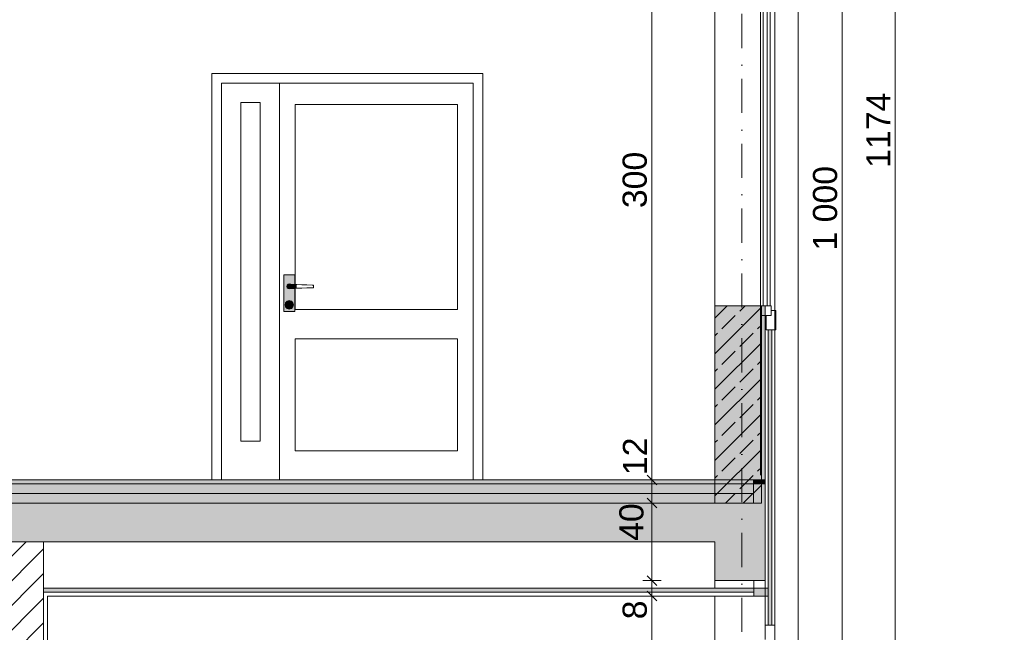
# Model space of a CAD drawing. Header units: millimetres. Extents: x -101298 to -58298, y 45839 to 66839.
# Tile 102 of 124: x -74181 to -69092, y 56482 to 59648. Entities that reach past the tile are written whole.
import ezdxf

# ---------------------------------------------------------------- set-up
doc = ezdxf.new("R2010")
doc.units = ezdxf.units.MM
doc.header["$MEASUREMENT"] = 0
doc.linetypes.add('Kropki i Kreski', pattern=[335.138881, 176.388884, -88.194442, 0, -70.555556])
for name, color, linetype, lineweight in [('Nowe_Konstrukcja - Stropy_Nr_pióra__21', 7, 'Continuous', 20), ('Nowe_Konstrukcja - Stropy_Nr_pióra__3', 7, 'Continuous', 13), ('Nowe_Konstrukcja - Ściany zew_Nr_pióra__106', 252, 'Continuous', 13), ('Nowe_Konstrukcja - Ściany zew_Nr_pióra__18', 9, 'Continuous', 15), ('Nowe_Konstrukcja - Ściany zew_Nr_pióra__19', 255, 'Continuous', 0), ('Nowe_Konstrukcja - Ściany zew_Nr_pióra__21', 7, 'Continuous', 20), ('Nowe_Konstrukcja - Ściany zew_Nr_pióra__3', 7, 'Continuous', 13), ('Nowe_Osie_Nr_pióra__3', 7, 'Continuous', 13), ('Nowe_Wymiarowanie - Ogólne_Nr_pióra__42', 8, 'Continuous', 25)]:
    doc.layers.add(name, color=color, linetype=linetype, lineweight=lineweight)
for name, color, linetype, lineweight, true_color in [('Nowe_Konstrukcja - Stropy_Nr_pióra__23', 7, 'Continuous', 13, 0x858585), ('Nowe_Konstrukcja - Ściany zew_Nr_pióra__102', 7, 'Continuous', 13, 0x3e3e3e), ('Nowe_Konstrukcja - Ściany zew_Nr_pióra__142', 7, 'Continuous', 0, 0xe8e8e8), ('Nowe_Konstrukcja - Ściany zew_Nr_pióra__23', 7, 'Continuous', 13, 0x858585), ('Nowe_Konstrukcja - Ściany zew_Nr_pióra__61', 7, 'Continuous', 18, 0x6a6a6a), ('Nowe_Konstrukcja - Ściany zew_Nr_pióra__62', 7, 'Continuous', 18, 0xaaaaaa), ('Nowe_Wymiarowanie - Ogólne_Nr_pióra__81', 7, 'Continuous', 13, 0x6a6a6a)]:
    doc.layers.add(name, color=color, linetype=linetype, lineweight=lineweight, true_color=true_color)
doc.layers.add('Nowe_Wymiarowanie - Ogólne', color=7, linetype='Continuous')
doc.styles.add('STYL_AUTOMATYCZNY_1', font='arial.ttf')
doc.dimstyles.new('STYL_AUTOMATYCZNY__1', dxfattribs={"dimtxt": 125, "dimasz": 47.5, "dimexe": 0.18, "dimexo": 0.0625, "dimgap": 0, "dimtad": 1, "dimdec": 0, "dimlfac": 0.1, "dimzin": 0, "dimdsep": 46, "dimtxsty": 'STYL_AUTOMATYCZNY_1', "dimblk": 'ARROWHEAD_6', "dimblk1": 'ARROWHEAD_6', "dimblk2": 'ARROWHEAD_6', "dimcen": 0.09, "dimse1": 1, "dimse2": 1, "dimclrd": 256, "dimclre": 256, "dimclrt": 8, "dimazin": 0, "dimtfac": 1, "dimtdec": 4, "dimtmove": 0, "dimatfit": 3, "dimfxl": 0, "dimtolj": 1, "dimtzin": 0, "dimarcsym": 0})
doc.dimstyles.new('STYL_AUTOMATYCZNY__3', dxfattribs={"dimtxt": 125, "dimasz": 47.5, "dimexe": 0.18, "dimexo": 0.0625, "dimgap": 0, "dimtad": 1, "dimdec": 0, "dimlfac": 0.1, "dimzin": 0, "dimdsep": 46, "dimtxsty": 'STYL_AUTOMATYCZNY_1', "dimblk": 'ARROWHEAD_6', "dimblk1": 'ARROWHEAD_6', "dimblk2": 'ARROWHEAD_6', "dimcen": 0.09, "dimse1": 1, "dimse2": 1, "dimclrd": 256, "dimclre": 256, "dimclrt": 8, "dimazin": 0, "dimtfac": 1, "dimtdec": 4, "dimtmove": 2, "dimatfit": 3, "dimfxl": 0, "dimtolj": 1, "dimtzin": 0, "dimarcsym": 0})
pattern_1 = [(45, (0, 0), (-91.92388, 91.92388), []), (45, (-45.96, 45.96), (-91.92388, 91.92388), [97.5, -32.5])]

# ---------------------------------------------------------------- blocks, each defined once
blk = doc.blocks.new('*D24')
at = {"layer": 'Nowe_Wymiarowanie - Ogólne_Nr_pióra__81', "color": 251, "linetype": 'Continuous', "lineweight": 13, "true_color": 0x6a6a6a}
for p, q in [((-69976.1, 63669.4), (-69882.4, 63669.4)), ((-69904.3, 63644.4), (-69954.3, 63694.4)), ((-69929.3, 63669.4), (-69929.3, 53669.4)), ((-69904.3, 53644.4), (-69954.3, 53694.4)), ((-69976.1, 53669.4), (-69882.4, 53669.4))]:
    blk.add_line(p, q, dxfattribs=at)
at = {"layer": 'Nowe_Wymiarowanie - Ogólne_Nr_pióra__42', "color": 8, "lineweight": 25, "insert": (-69954.3, 58454.9), "char_height": 125, "attachment_point": 7, "rotation": 90, "style": 'STYL_AUTOMATYCZNY_1'}
blk.add_mtext('\\A1;{\\pql;\\fArial|b0|i0|c238|p0;\\W1.000000;1\xa0000}', dxfattribs=at)
blk = doc.blocks.new('ARROWHEAD_6')
at = {"color": 0, "linetype": 'Continuous', "lineweight": 0}
for p, q in [((0, 0), (-1, 0)), ((-0.5, -0.5), (0.5, 0.5))]:
    blk.add_line(p, q, dxfattribs=at)
blk = doc.blocks.new('*D26')
at = {"layer": 'Nowe_Wymiarowanie - Ogólne_Nr_pióra__81', "color": 251, "linetype": 'Continuous', "lineweight": 13, "true_color": 0x6a6a6a}
for p, q in [((-69630.6, 64909.2), (-69680.6, 64959.2)), ((-69655.6, 64934.2), (-69655.6, 64971.7)), ((-69608.8, 64934.2), (-69702.5, 64934.2)), ((-69655.6, 53199.4), (-69655.6, 64934.2)), ((-69608.8, 53199.4), (-69702.5, 53199.4)), ((-69680.6, 53224.4), (-69630.6, 53174.4)), ((-69655.6, 53161.9), (-69655.6, 53199.4))]:
    blk.add_line(p, q, dxfattribs=at)
at = {"layer": 'Nowe_Wymiarowanie - Ogólne_Nr_pióra__42', "color": 8, "lineweight": 25, "insert": (-69680.6, 58882.5), "char_height": 125, "attachment_point": 7, "rotation": 90, "style": 'STYL_AUTOMATYCZNY_1'}
blk.add_mtext('\\A1;{\\pql;\\fArial|b0|i0|c238|p0;\\W1.000000;1174}', dxfattribs=at)
blk = doc.blocks.new('*D35')
at = {"layer": 'Nowe_Wymiarowanie - Ogólne_Nr_pióra__81', "color": 251, "linetype": 'Continuous', "lineweight": 13, "true_color": 0x6a6a6a}
for p, q in [((-70866.4, 56669.4), (-70960.2, 56669.4)), ((-70938.3, 56694.4), (-70888.3, 56644.4)), ((-70913.3, 53669.4), (-70913.3, 56669.4)), ((-70938.3, 53694.4), (-70888.3, 53644.4)), ((-70866.4, 53669.4), (-70960.2, 53669.4))]:
    blk.add_line(p, q, dxfattribs=at)
at = {"layer": 'Nowe_Wymiarowanie - Ogólne_Nr_pióra__42', "color": 8, "lineweight": 25, "char_height": 125, "attachment_point": 7, "rotation": 90, "style": 'STYL_AUTOMATYCZNY_1'}
for s, insert in [('\\A1;{\\pql;\\fArial|b0|i0|c238|p0;\\W1.000000;8}', (-70938.3, 56549.1)), ('\\A1;{\\pql;\\fArial|b0|i0|c238|p0;\\W1.000000;300}', (-70938.3, 55074.1)), ('\\A1;{\\pql;\\fArial|b0|i0|c238|p0;\\W1.000000;12}', (-70938.3, 53694.4))]:
    blk.add_mtext(s, dxfattribs=dict(at, insert=insert))
blk = doc.blocks.new('*D36')
at = {"layer": 'Nowe_Wymiarowanie - Ogólne_Nr_pióra__81', "color": 251, "linetype": 'Continuous', "lineweight": 13, "true_color": 0x6a6a6a}
for p, q in [((-70866.4, 56749.4), (-70960.2, 56749.4)), ((-70938.3, 56774.4), (-70888.3, 56724.4)), ((-70913.3, 56669.4), (-70913.3, 56749.4)), ((-70866.4, 56669.4), (-70960.2, 56669.4)), ((-70938.3, 56694.4), (-70888.3, 56644.4))]:
    blk.add_line(p, q, dxfattribs=at)
blk = doc.blocks.new('*D37')
at = {"layer": 'Nowe_Wymiarowanie - Ogólne_Nr_pióra__81', "color": 251, "linetype": 'Continuous', "lineweight": 13, "true_color": 0x6a6a6a}
for p, q in [((-70938.3, 57174.4), (-70888.3, 57124.4)), ((-70866.4, 57149.4), (-70960.2, 57149.4)), ((-70913.3, 56749.4), (-70913.3, 57149.4)), ((-70866.4, 56749.4), (-70960.2, 56749.4)), ((-70938.3, 56774.4), (-70888.3, 56724.4))]:
    blk.add_line(p, q, dxfattribs=at)
at = {"layer": 'Nowe_Wymiarowanie - Ogólne_Nr_pióra__42', "color": 8, "lineweight": 25, "insert": (-70955.1, 56954.1), "char_height": 125, "attachment_point": 7, "rotation": 90, "style": 'STYL_AUTOMATYCZNY_1'}
blk.add_mtext('\\A1;{\\pql;\\fArial|b0|i0|c238|p0;\\W1.000000;40}', dxfattribs=at)
blk = doc.blocks.new('*D38')
at = {"layer": 'Nowe_Wymiarowanie - Ogólne_Nr_pióra__81', "color": 251, "linetype": 'Continuous', "lineweight": 13, "true_color": 0x6a6a6a}
for p, q in [((-70866.4, 57269.4), (-70960.2, 57269.4)), ((-70938.3, 57294.4), (-70888.3, 57244.4)), ((-70913.3, 57149.4), (-70913.3, 57269.4)), ((-70938.3, 57174.4), (-70888.3, 57124.4)), ((-70866.4, 57149.4), (-70960.2, 57149.4))]:
    blk.add_line(p, q, dxfattribs=at)
blk = doc.blocks.new('*D39')
at = {"layer": 'Nowe_Wymiarowanie - Ogólne_Nr_pióra__81', "color": 251, "linetype": 'Continuous', "lineweight": 13, "true_color": 0x6a6a6a}
for p, q in [((-70866.4, 60269.4), (-70960.2, 60269.4)), ((-70938.3, 60294.4), (-70888.3, 60244.4)), ((-70913.3, 57269.4), (-70913.3, 60269.4)), ((-70866.4, 57269.4), (-70960.2, 57269.4)), ((-70938.3, 57294.4), (-70888.3, 57244.4))]:
    blk.add_line(p, q, dxfattribs=at)
at = {"layer": 'Nowe_Wymiarowanie - Ogólne_Nr_pióra__42', "color": 8, "lineweight": 25, "char_height": 125, "attachment_point": 7, "rotation": 90, "style": 'STYL_AUTOMATYCZNY_1'}
for s, insert in [('\\A1;{\\pql;\\fArial|b0|i0|c238|p0;\\W1.000000;8}', (-70938.3, 60149.1)), ('\\A1;{\\pql;\\fArial|b0|i0|c238|p0;\\W1.000000;300}', (-70938.3, 58674.1)), ('\\A1;{\\pql;\\fArial|b0|i0|c238|p0;\\W1.000000;12}', (-70938.3, 57294.4))]:
    blk.add_mtext(s, dxfattribs=dict(at, insert=insert))

msp = doc.modelspace()

# ---------------------------------------------------------------- hatches: boundary and pattern name
at = {"layer": 'Nowe_Konstrukcja - Stropy_Nr_pióra__23', "linetype": 'Continuous', "lineweight": 13, "true_color": 0x858585}
h = msp.add_hatch(dxfattribs=at)
h.set_pattern_fill('Beton_zbrojony_0001', color=252, style=0, pattern_type=2)
h.set_pattern_definition(pattern_1)
h.paths.add_polyline_path([(-86767.8, 59009.4), (-86767.8, 58709.1), (-86527.8, 58709.1), (-86527.8, 58809.4), (-86487.3, 58809.4), (-85251.4, 58809.4), (-82656.8, 57293.1), (-82103, 56969.4), (-82087.3, 56969.4), (-82087.3, 56949.4), (-80467.8, 56949.4), (-80467.8, 56749.4), (-80227.8, 56749.4), (-80227.8, 56949.4), (-75032.1, 56949.4), (-70587.8, 56949.4), (-70587.8, 56749.6), (-70587.8, 56749.4), (-70447.8, 56749.4), (-70386.7, 56749.4), (-70327.8, 56749.4), (-70327.8, 57149.4), (-70327.8, 58169.4), (-70587.8, 58169.4), (-70587.8, 57149.4), (-75032.1, 57149.4), (-80347.8, 57149.4), (-82087.3, 57149.4), (-82087.3, 57269.4), (-82117.3, 57269.4), (-82117.3, 57373), (-82397.3, 57373), (-82397.3, 57433), (-82397.3, 57536.7), (-82677.3, 57536.7), (-82677.3, 57596.7), (-82677.3, 57700.3), (-82957.3, 57700.3), (-82957.3, 57864), (-83237.3, 57864), (-83237.3, 57924), (-83237.3, 58027.6), (-83342, 58027.6), (-83517.3, 58027.6), (-83517.3, 58087.6), (-83517.3, 58191.2), (-83797.3, 58191.2), (-83797.3, 58251.2), (-83797.3, 58354.9), (-84077.3, 58354.9), (-84077.3, 58414.9), (-84077.3, 58518.5), (-84357.3, 58518.5), (-84357.3, 58578.5), (-84357.3, 58682.1), (-84637.3, 58682.1), (-84637.3, 58742.1), (-84637.3, 58845.8), (-84917.3, 58845.8), (-84917.3, 59009.4), (-86527.8, 59009.4)])
h = msp.add_hatch(dxfattribs=at)
h.set_pattern_fill('Beton_zbrojony_0001', color=252, style=0, pattern_type=2)
h.set_pattern_definition(pattern_1)
h.paths.add_polyline_path([(-70587.8, 57149.4), (-70347.8, 57149.4), (-70347.8, 58169.4), (-70587.8, 58169.4)])
for points in [[(-70292.8, 58044.7), (-70312.8, 58044.7), (-70312.8, 56519.4), (-70292.8, 56519.4)], [(-70327.8, 57269.4), (-70387.7, 57269.4), (-70387.7, 57249.4), (-70327.8, 57249.4)], [(-70312.8, 56709.4), (-70387.1, 56709.4), (-70387.1, 56669.4), (-70312.8, 56669.4)]]:
    msp.add_hatch(color=252, dxfattribs=at).paths.add_polyline_path(points)
at = {"layer": 'Nowe_Konstrukcja - Stropy_Nr_pióra__23', "linetype": 'Continuous', "lineweight": 0, "true_color": 0xe0e0e0}
for points in [[(-70387.5, 57249.4), (-70387.5, 57269.4), (-80227.8, 57269.4), (-80227.8, 57249.4)], [(-70386.7, 56689.4), (-70386.7, 56709.4), (-74057.8, 56709.4), (-74057.8, 56689.4)]]:
    msp.add_hatch(color=254, dxfattribs=at).paths.add_polyline_path(points)
at = {"layer": 'Nowe_Konstrukcja - Stropy_Nr_pióra__23', "linetype": 'Continuous', "lineweight": 13, "true_color": 0x858585}
h = msp.add_hatch(dxfattribs=at)
h.set_pattern_fill('Beton_lekki_0001', color=252, style=0, pattern_type=2)
h.set_pattern_definition([(0, (0, 0), (0, 389.7114), [24.375, -200.625]), (0, (112.5, 194.86), (0, 389.7114), [24.375, -200.625]), (60, (0, 0), (-337.5, 194.8557), [24.375, -200.625]), (60, (225, 0), (-337.5, 194.8557), [24.375, -200.625]), (120, (24.37, 0), (337.5, 194.8557), [24.375, -200.625]), (120, (249.38, 0), (337.5, 194.8557), [24.375, -200.625]), (0, (0, 37.5), (0, 75), [0, -75, 0, -112.5]), (45, (37.5, 37.5), (-53.03301, 53.03301), [0, -56.25, 0, -93.75])])
h.paths.add_polyline_path([(-70387.5, 57199.4), (-70387.5, 57249.4), (-80227.8, 57249.4), (-80227.8, 57199.4)])
h = msp.add_hatch(dxfattribs=at)
h.set_pattern_fill('Styropian_0001', color=252, style=0, pattern_type=2)
h.set_pattern_definition([(90, (0, 0), (-173.20508, 0), [100, -200]), (90, (-86.6, 150), (-173.20508, 0), [100, -200]), (150, (-4e-14, 100), (86.60254, 150), [100, -200]), (150, (-173.2, 100), (86.60254, 150), [100, -200]), (210, (0, 0), (-86.60254, 150), [100, -200]), (210, (-173.2, -7e-14), (-86.60254, 150), [100, -200])])
h.paths.add_polyline_path([(-70387.5, 57149.4), (-70387.5, 57199.4), (-80227.8, 57199.4), (-80227.8, 57149.4)])
at = {"layer": 'Nowe_Konstrukcja - Ściany zew_Nr_pióra__102', "linetype": 'Continuous', "lineweight": 13, "true_color": 0x3e3e3e}
for points in [[(-72798.1, 58275.4), (-72799, 58275.9), (-72800.7, 58269.4), (-72799.7, 58269.4)], [(-72793.7, 58279.8), (-72794.2, 58280.7), (-72799, 58275.9), (-72798.1, 58275.4)], [(-72799.7, 58269.4), (-72800.7, 58269.4), (-72799, 58262.9), (-72798.1, 58263.4)], [(-72798.1, 58263.4), (-72799, 58262.9), (-72794.2, 58258.1), (-72793.7, 58259)], [(-72793.7, 58259), (-72794.2, 58258.1), (-72787.7, 58256.4), (-72787.7, 58257.4)], [(-72787.7, 58257.4), (-72787.7, 58256.4), (-72781.2, 58258.1), (-72781.7, 58259)], [(-72781.7, 58259), (-72781.2, 58258.1), (-72780, 58259.4), (-72781.3, 58259.4)], [(-72793.8, 58186.9), (-72794.7, 58187.4), (-72795.7, 58183.4), (-72794.7, 58183.4)], [(-72794.7, 58183.4), (-72795.7, 58183.4), (-72794.7, 58179.4), (-72793.8, 58179.9)], [(-72793.8, 58179.9), (-72794.7, 58179.4), (-72791.7, 58176.5), (-72791.2, 58177.3)], [(-72791.2, 58177.3), (-72791.7, 58176.5), (-72787.7, 58175.4), (-72787.7, 58176.4)], [(-72787.7, 58176.4), (-72787.7, 58175.4), (-72783.7, 58176.5), (-72784.2, 58177.3)], [(-72784.2, 58177.3), (-72783.7, 58176.5), (-72780.8, 58179.4), (-72781.7, 58179.9)]]:
    msp.add_hatch(color=250, dxfattribs=at).paths.add_polyline_path(points)
at = {"layer": 'Nowe_Konstrukcja - Ściany zew_Nr_pióra__106', "linetype": 'Continuous', "lineweight": 13}
for points in [[(-72807.7, 58174.4), (-72809.7, 58174.4), (-72806.8, 58163.4), (-72805, 58164.4)], [(-72781.7, 58186.9), (-72780.8, 58187.4), (-72783.7, 58190.3), (-72784.2, 58189.5)], [(-72805, 58164.4), (-72806.8, 58163.4), (-72798.7, 58155.3), (-72797.7, 58157.1)], [(-72797.7, 58157.1), (-72798.7, 58155.3), (-72787.7, 58152.4), (-72787.7, 58154.4)], [(-72787.7, 58154.4), (-72787.7, 58152.4), (-72776.7, 58155.3), (-72777.7, 58157.1)]]:
    msp.add_hatch(color=252, dxfattribs=at).paths.add_polyline_path(points)
at = {"layer": 'Nowe_Konstrukcja - Ściany zew_Nr_pióra__142', "linetype": 'Continuous', "lineweight": 0, "true_color": 0xe8e8e8}
msp.add_hatch(color=254, dxfattribs=at).paths.add_polyline_path([(-72767.7, 58174.4), (-72765.7, 58174.4), (-72768.7, 58185.4), (-72770.4, 58184.4)])
at = {"layer": 'Nowe_Konstrukcja - Ściany zew_Nr_pióra__18', "linetype": 'Continuous', "lineweight": 15}
h = msp.add_hatch(color=9, dxfattribs=at)
h.paths.add_polyline_path([(-72759.2, 58329.4), (-72816.2, 58329.4), (-72816.2, 58139.4), (-72759.2, 58139.4), (-72759.2, 58259.5), (-72762.7, 58259.4), (-72780, 58259.4), (-72781.2, 58258.1), (-72787.7, 58256.4), (-72794.2, 58258.1), (-72799, 58262.9), (-72800.7, 58269.4), (-72799, 58275.9), (-72794.2, 58280.7), (-72787.7, 58282.4), (-72781.2, 58280.7), (-72780, 58279.4), (-72762.7, 58279.4), (-72759.2, 58279.3)])
h.paths.add_polyline_path([(-72806.8, 58163.4), (-72809.7, 58174.4), (-72806.8, 58185.4), (-72798.7, 58193.5), (-72787.7, 58196.4), (-72776.7, 58193.5), (-72768.7, 58185.4), (-72765.7, 58174.4), (-72768.7, 58163.4), (-72776.7, 58155.3), (-72787.7, 58152.4), (-72798.7, 58155.3)], flags=0)
for points in [[(-72787.7, 58259.4), (-72762.7, 58259.4), (-72762.7, 58279.4), (-72787.7, 58279.4), (-72792.7, 58278.1), (-72796.4, 58274.4), (-72797.7, 58269.4), (-72796.4, 58264.4), (-72792.7, 58260.7)], [(-72762.7, 58279.4), (-72762.7, 58259.4), (-72749.3, 58259.8), (-72749.3, 58279)], [(-72770.4, 58164.4), (-72768.7, 58163.4), (-72765.7, 58174.4), (-72767.7, 58174.4)]]:
    msp.add_hatch(color=9, dxfattribs=at).paths.add_polyline_path(points)
h = msp.add_hatch(color=9, dxfattribs=at)
h.paths.add_polyline_path([(-72807.7, 58174.4), (-72805, 58164.4), (-72797.7, 58157.1), (-72787.7, 58154.4), (-72777.7, 58157.1), (-72770.4, 58164.4), (-72767.7, 58174.4), (-72770.4, 58184.4), (-72777.7, 58191.7), (-72787.7, 58194.4), (-72797.7, 58191.7), (-72805, 58184.4)])
h.paths.add_polyline_path([(-72795.7, 58183.4), (-72794.7, 58187.4), (-72791.7, 58190.3), (-72787.7, 58191.4), (-72783.7, 58190.3), (-72780.8, 58187.4), (-72779.7, 58183.4), (-72780.8, 58179.4), (-72783.7, 58176.5), (-72787.7, 58175.4), (-72791.7, 58176.5), (-72794.7, 58179.4)], flags=0)
at = {"layer": 'Nowe_Konstrukcja - Ściany zew_Nr_pióra__19', "linetype": 'Continuous', "lineweight": 0}
for points in [[(-72777.7, 58191.7), (-72776.7, 58193.5), (-72787.7, 58196.4), (-72787.7, 58194.4)], [(-72770.4, 58184.4), (-72768.7, 58185.4), (-72776.7, 58193.5), (-72777.7, 58191.7)]]:
    msp.add_hatch(color=255, dxfattribs=at).paths.add_polyline_path(points)
at = {"layer": 'Nowe_Konstrukcja - Ściany zew_Nr_pióra__23', "linetype": 'Continuous', "lineweight": 13, "true_color": 0x858585}
for points in [[(-72781.7, 58279.8), (-72781.2, 58280.7), (-72787.7, 58282.4), (-72787.7, 58281.4)], [(-72781.7, 58279.8), (-72781.3, 58279.4), (-72780, 58279.4), (-72781.2, 58280.7)], [(-72784.2, 58189.5), (-72783.7, 58190.3), (-72787.7, 58191.4), (-72787.7, 58190.4)], [(-72777.7, 58157.1), (-72776.7, 58155.3), (-72768.7, 58163.4), (-72770.4, 58164.4)]]:
    msp.add_hatch(color=252, dxfattribs=at).paths.add_polyline_path(points)
h = msp.add_hatch(dxfattribs=at)
h.set_pattern_fill('Bloczki_ceramiczne_0001', color=252, style=0, pattern_type=2)
h.set_pattern_definition([(45, (0, 0), (-63.63961, 63.63961), [])])
h.paths.add_polyline_path([(-74057.8, 56949.4), (-74297.8, 56949.4), (-74297.8, 53549.4), (-74057.8, 53549.4)])
at = {"layer": 'Nowe_Konstrukcja - Ściany zew_Nr_pióra__61', "linetype": 'Continuous', "lineweight": 18, "true_color": 0x6a6a6a}
for points in [[(-72799.7, 58269.4), (-72798.1, 58263.4), (-72793.7, 58259), (-72787.7, 58257.4), (-72781.7, 58259), (-72781.3, 58259.4), (-72787.7, 58259.4), (-72792.7, 58260.7), (-72796.4, 58264.4), (-72797.7, 58269.4), (-72796.4, 58274.4), (-72792.7, 58278.1), (-72787.7, 58279.4), (-72781.3, 58279.4), (-72781.7, 58279.8), (-72787.7, 58281.4), (-72793.7, 58279.8), (-72798.1, 58275.4)], [(-72787.7, 58281.4), (-72787.7, 58282.4), (-72794.2, 58280.7), (-72793.7, 58279.8)], [(-72780.7, 58183.4), (-72781.7, 58186.9), (-72784.2, 58189.5), (-72787.7, 58190.4), (-72791.2, 58189.5), (-72793.8, 58186.9), (-72794.7, 58183.4), (-72793.8, 58179.9), (-72791.2, 58177.3), (-72787.7, 58176.4), (-72784.2, 58177.3), (-72781.7, 58179.9)], [(-72791.2, 58189.5), (-72791.7, 58190.3), (-72794.7, 58187.4), (-72793.8, 58186.9)], [(-72781.7, 58179.9), (-72780.8, 58179.4), (-72779.7, 58183.4), (-72780.7, 58183.4)]]:
    msp.add_hatch(color=251, dxfattribs=at).paths.add_polyline_path(points)
at = {"layer": 'Nowe_Konstrukcja - Ściany zew_Nr_pióra__62', "linetype": 'Continuous', "lineweight": 18, "true_color": 0xaaaaaa}
msp.add_hatch(color=253, dxfattribs=at).paths.add_polyline_path([(-72797.7, 58191.7), (-72798.7, 58193.5), (-72806.8, 58185.4), (-72805, 58184.4)])

# ---------------------------------------------------------------- linework, layer by layer
at = {"layer": 'Nowe_Konstrukcja - Stropy_Nr_pióra__21', "color": 7, "linetype": 'Continuous', "lineweight": 20, "flags": 128}
msp.add_lwpolyline([(-80227.8, 56949.4), (-75032.1, 56949.4), (-70587.8, 56949.4), (-70587.8, 56749.6), (-70587.8, 56749.4), (-70447.8, 56749.4), (-70386.7, 56749.4), (-70327.8, 56749.4), (-70327.8, 57149.4), (-70327.8, 58169.4), (-70587.8, 58169.4), (-70587.8, 57149.4), (-75032.1, 57149.4), (-80347.8, 57149.4)], dxfattribs=at)
for points in [[(-70587.8, 57149.4), (-70347.8, 57149.4), (-70347.8, 58169.4), (-70587.8, 58169.4)], [(-70292.8, 58044.7), (-70312.8, 58044.7), (-70312.8, 56519.4), (-70292.8, 56519.4)], [(-70327.8, 57269.4), (-70387.7, 57269.4), (-70387.7, 57249.4), (-70327.8, 57249.4)], [(-70312.8, 56709.4), (-70387.1, 56709.4), (-70387.1, 56669.4), (-70312.8, 56669.4)]]:
    msp.add_lwpolyline(points, close=True, dxfattribs=at)
at = {"layer": 'Nowe_Konstrukcja - Stropy_Nr_pióra__3', "color": 7, "linetype": 'Continuous', "lineweight": 13}
for p, q in [((-80227.8, 57249.4), (-70387.5, 57249.4)), ((-80227.8, 57249.4), (-70587.8, 57249.4)), ((-80227.8, 57199.4), (-70387.5, 57199.4)), ((-80227.8, 57199.4), (-70587.8, 57199.4)), ((-82087.3, 57149.4), (-70587.8, 57149.4)), ((-82087.3, 57149.4), (-70587.8, 57149.4)), ((-76737.8, 56949.4), (-70587.8, 56949.4)), ((-74057.8, 56709.4), (-70384.8, 56709.4)), ((-74057.8, 56709.4), (-70587.8, 56709.4)), ((-74057.8, 56689.4), (-70386.7, 56689.4)), ((-74057.8, 56689.4), (-70587.8, 56689.4))]:
    msp.add_line(p, q, dxfattribs=at)
at = {"layer": 'Nowe_Konstrukcja - Ściany zew_Nr_pióra__21', "color": 7, "linetype": 'Continuous', "lineweight": 20, "flags": 128}
for points in [[(-70387.5, 57149.4), (-70387.7, 57269.4)], [(-70386.7, 56709.4), (-70386.7, 56749.4)]]:
    msp.add_lwpolyline(points, dxfattribs=at)
at = {"layer": 'Nowe_Konstrukcja - Ściany zew_Nr_pióra__3', "color": 7, "linetype": 'Continuous', "lineweight": 13}
for p, q in [((-70157.8, 57269.4), (-70157.8, 60869.4)), ((-70587.8, 57269.4), (-70587.7, 60369.4)), ((-70277.8, 60019.4), (-70277.8, 57219.4)), ((-70352.8, 59994.4), (-70352.8, 57344.4)), ((-70337.8, 58169.4), (-70337.8, 59994.4)), ((-70317.8, 59994.4), (-70317.8, 58169.4)), ((-70302.8, 59994.4), (-70302.8, 58169.4)), ((-73187.7, 59369.4), (-73187.7, 57269.4)), ((-71787.7, 59369.4), (-73187.7, 59369.4)), ((-71787.7, 57269.4), (-71787.7, 59369.4)), ((-73137.7, 57269.4), (-73137.7, 59319.4)), ((-73137.7, 59319.4), (-71837.7, 59319.4)), ((-72837.7, 59219.4), (-72837.7, 59319.4)), ((-71837.7, 59319.4), (-71837.7, 57269.4)), ((-73037.7, 59219.4), (-72937.7, 59219.4)), ((-73037.7, 57469.4), (-73037.7, 59219.4)), ((-72937.7, 59219.4), (-72937.7, 57469.4)), ((-72837.7, 57469.4), (-72837.7, 59219.4)), ((-72757.7, 59209.4), (-72757.7, 58279.3)), ((-71917.7, 59209.4), (-72757.7, 59209.4)), ((-71917.7, 58149.4), (-71917.7, 59209.4)), ((-72816.2, 58329.4), (-72759.2, 58329.4)), ((-72816.2, 58139.4), (-72816.2, 58329.4)), ((-72759.2, 58329.4), (-72759.2, 58279.3)), ((-72800.7, 58269.4), (-72799, 58275.9)), ((-72799.7, 58269.4), (-72798.1, 58275.4)), ((-72799, 58275.9), (-72794.2, 58280.7)), ((-72798.1, 58275.4), (-72793.7, 58279.8)), ((-72797.7, 58269.4), (-72796.4, 58274.4)), ((-72796.4, 58274.4), (-72792.7, 58278.1)), ((-72794.2, 58280.7), (-72787.7, 58282.4)), ((-72793.7, 58279.8), (-72787.7, 58281.4)), ((-72792.7, 58278.1), (-72787.7, 58279.4)), ((-72787.7, 58282.4), (-72781.2, 58280.7)), ((-72787.7, 58281.4), (-72781.7, 58279.8)), ((-72787.7, 58279.4), (-72762.7, 58279.4)), ((-72781.7, 58279.8), (-72781.3, 58279.4)), ((-72781.2, 58280.7), (-72780, 58279.4)), ((-72762.7, 58279.4), (-72749.3, 58279)), ((-72749.3, 58279), (-72722.6, 58278.2)), ((-72722.6, 58278.2), (-72696.2, 58277.4)), ((-72696.2, 58277.4), (-72670.3, 58276.7)), ((-72670.3, 58276.7), (-72662.3, 58276.4)), ((-72662.3, 58276.4), (-72662.3, 58262.4)), ((-72799, 58262.9), (-72800.7, 58269.4)), ((-72798.1, 58263.4), (-72799.7, 58269.4)), ((-72794.2, 58258.1), (-72799, 58262.9)), ((-72793.7, 58259), (-72798.1, 58263.4)), ((-72796.4, 58264.4), (-72797.7, 58269.4)), ((-72792.7, 58260.7), (-72796.4, 58264.4)), ((-72787.7, 58256.4), (-72794.2, 58258.1)), ((-72787.7, 58257.4), (-72793.7, 58259)), ((-72787.7, 58259.4), (-72792.7, 58260.7)), ((-72762.7, 58259.4), (-72787.7, 58259.4)), ((-72781.7, 58259), (-72787.7, 58257.4)), ((-72781.2, 58258.1), (-72787.7, 58256.4)), ((-72781.3, 58259.4), (-72781.7, 58259)), ((-72780, 58259.4), (-72781.2, 58258.1)), ((-72749.3, 58259.8), (-72762.7, 58259.4)), ((-72759.2, 58259.5), (-72759.2, 58139.4)), ((-72757.7, 58259.5), (-72757.7, 58149.4)), ((-72722.6, 58260.6), (-72749.3, 58259.8)), ((-72696.2, 58261.4), (-72722.6, 58260.6)), ((-72670.3, 58262.1), (-72696.2, 58261.4)), ((-72662.3, 58262.4), (-72670.3, 58262.1)), ((-72809.7, 58174.4), (-72806.8, 58185.4)), ((-72806.8, 58163.4), (-72809.7, 58174.4)), ((-72807.7, 58174.4), (-72805, 58184.4)), ((-72805, 58164.4), (-72807.7, 58174.4)), ((-72806.8, 58185.4), (-72798.7, 58193.5)), ((-72805, 58184.4), (-72797.7, 58191.7)), ((-72798.7, 58193.5), (-72787.7, 58196.4)), ((-72797.7, 58191.7), (-72787.7, 58194.4)), ((-72795.7, 58183.4), (-72794.7, 58187.4)), ((-72794.7, 58179.4), (-72795.7, 58183.4)), ((-72794.7, 58187.4), (-72791.7, 58190.3)), ((-72794.7, 58183.4), (-72793.8, 58186.9)), ((-72793.8, 58179.9), (-72794.7, 58183.4)), ((-72791.7, 58176.5), (-72794.7, 58179.4)), ((-72793.8, 58186.9), (-72791.2, 58189.5)), ((-72791.2, 58177.3), (-72793.8, 58179.9)), ((-72791.7, 58190.3), (-72787.7, 58191.4)), ((-72787.7, 58175.4), (-72791.7, 58176.5)), ((-72791.2, 58189.5), (-72787.7, 58190.4)), ((-72787.7, 58176.4), (-72791.2, 58177.3)), ((-72787.7, 58196.4), (-72776.7, 58193.5)), ((-72787.7, 58194.4), (-72777.7, 58191.7)), ((-72787.7, 58191.4), (-72783.7, 58190.3)), ((-72787.7, 58190.4), (-72784.2, 58189.5)), ((-72784.2, 58177.3), (-72787.7, 58176.4)), ((-72783.7, 58176.5), (-72787.7, 58175.4)), ((-72784.2, 58189.5), (-72781.7, 58186.9)), ((-72781.7, 58179.9), (-72784.2, 58177.3)), ((-72783.7, 58190.3), (-72780.8, 58187.4)), ((-72780.8, 58179.4), (-72783.7, 58176.5)), ((-72781.7, 58186.9), (-72780.7, 58183.4)), ((-72780.7, 58183.4), (-72781.7, 58179.9)), ((-72780.8, 58187.4), (-72779.7, 58183.4)), ((-72779.7, 58183.4), (-72780.8, 58179.4)), ((-72777.7, 58191.7), (-72770.4, 58184.4)), ((-72776.7, 58193.5), (-72768.7, 58185.4)), ((-72770.4, 58184.4), (-72767.7, 58174.4)), ((-72767.7, 58174.4), (-72770.4, 58164.4)), ((-72768.7, 58185.4), (-72765.7, 58174.4)), ((-72765.7, 58174.4), (-72768.7, 58163.4)), ((-72759.2, 58139.4), (-72816.2, 58139.4)), ((-72798.7, 58155.3), (-72806.8, 58163.4)), ((-72797.7, 58157.1), (-72805, 58164.4)), ((-72787.7, 58152.4), (-72798.7, 58155.3)), ((-72787.7, 58154.4), (-72797.7, 58157.1)), ((-72777.7, 58157.1), (-72787.7, 58154.4)), ((-72776.7, 58155.3), (-72787.7, 58152.4)), ((-72770.4, 58164.4), (-72777.7, 58157.1)), ((-72768.7, 58163.4), (-72776.7, 58155.3)), ((-72757.7, 58149.4), (-71917.7, 58149.4)), ((-70347.8, 58169.4), (-70297.8, 58169.4)), ((-70297.8, 58119.4), (-70297.8, 58169.4)), ((-70297.8, 58119.4), (-70297.8, 58144.4)), ((-70297.8, 58144.4), (-70272.8, 58144.4)), ((-70272.8, 58094.4), (-70272.8, 58144.4)), ((-70347.8, 58119.4), (-70297.8, 58119.4)), ((-70327.8, 58119.4), (-70327.8, 56519.4)), ((-70322.8, 58119.4), (-70297.8, 58119.4)), ((-70322.8, 58094.4), (-70322.8, 58119.4)), ((-70322.8, 58044.4), (-70322.8, 58094.4)), ((-70272.8, 58044.4), (-70272.8, 58094.4)), ((-70322.8, 58044.4), (-70272.8, 58044.4)), ((-72757.7, 57999.4), (-72757.7, 57419.4)), ((-71917.7, 57999.4), (-72757.7, 57999.4)), ((-71917.7, 57419.4), (-71917.7, 57999.4)), ((-72937.7, 57469.4), (-73037.7, 57469.4)), ((-72837.7, 57269.4), (-72837.7, 57469.4)), ((-72757.7, 57419.4), (-71917.7, 57419.4)), ((-70352.8, 57294.4), (-70352.8, 57344.4)), ((-80227.8, 57269.4), (-70387.5, 57269.4)), ((-70157.8, 57269.4), (-70157.8, 53669.4)), ((-70312.8, 56519.4), (-70312.8, 57219.4)), ((-70292.8, 57219.4), (-70292.8, 56519.4)), ((-70277.8, 57219.4), (-70277.8, 56519.4)), ((-74297.8, 56949.4), (-74057.8, 56949.4)), ((-74057.8, 53549.4), (-74057.8, 56949.4)), ((-74057.8, 56949.4), (-74037.8, 56949.4)), ((-74057.8, 53669.4), (-74057.8, 56949.4)), ((-70587.8, 56906.2), (-70587.8, 56759.4)), ((-70587.8, 56749.6), (-70587.8, 56709.4)), ((-74037.8, 53669.4), (-74037.8, 56669.4)), ((-74037.8, 56669.4), (-70387.1, 56669.4)), ((-70587.8, 56669.4), (-70587.8, 53669.4)), ((-70327.8, 56519.4), (-70277.8, 56519.4)), ((-70327.8, 56444.4), (-70327.8, 56519.4)), ((-70277.8, 56419.4), (-70277.8, 56519.4))]:
    msp.add_line(p, q, dxfattribs=at)
at = {"layer": 'Nowe_Osie_Nr_pióra__3', "color": 7, "linetype": 'Kropki i Kreski', "lineweight": 13}
msp.add_line((-70447.8, 65376.6), (-70447.8, 49698), dxfattribs=at)

# ---------------------------------------------------------------- dimensions: what is measured, and where the dimension line sits
at = {"layer": 'Nowe_Wymiarowanie - Ogólne', "color": 251, "linetype": 'Continuous', "lineweight": 13, "true_color": 0x6a6a6a}
dim = msp.add_linear_dim(base=(-69655.6, 64934.2), p1=(-69091.9, 53199.4), p2=(-69929.3, 64934.2), angle=90, text='1174', dimstyle='STYL_AUTOMATYCZNY__1', dxfattribs=at)
dim.commit()
dim.dimension.update_dxf_attribs({"geometry": '*D26', "text_midpoint": (-69743.1, 59072.7), "dimtype": 160, "text_rotation": 90})
for base, p1, p2, angle, dimstyle, picture, middle in [((-69929.3, 53669.4), (-70177.8, 63669.4), (-70157.8, 53669.4), 270, 'STYL_AUTOMATYCZNY__1', '*D24', (-70016.8, 58669.3)), ((-70913.3, 60269.4), (-80207.8, 57269.4), (-80207.8, 60269.4), 90, 'STYL_AUTOMATYCZNY__1', '*D39', (-71000.8, 58816.8)), ((-70913.3, 57269.4), (-80227.8, 57149.4), (-80207.8, 57269.4), 90, 'STYL_AUTOMATYCZNY__1', '*D38', (-71000.8, 57389.5)), ((-70913.3, 57149.4), (-80227.8, 56749.4), (-80227.8, 57149.4), 90, 'STYL_AUTOMATYCZNY__3', '*D37', (-71017.6, 57049.2)), ((-70913.3, 56749.4), (-70866.7, 56669.4), (-80227.8, 56749.4), 90, 'STYL_AUTOMATYCZNY__1', '*D36', (-71000.8, 56596.6)), ((-70913.3, 56669.4), (-80227.8, 53669.4), (-70866.7, 56669.4), 90, 'STYL_AUTOMATYCZNY__1', '*D35', (-71000.8, 55216.8))]:
    dim = msp.add_linear_dim(base=base, p1=p1, p2=p2, angle=angle, dimstyle=dimstyle, dxfattribs=at)
    dim.commit()
    dim.dimension.update_dxf_attribs({"geometry": picture, "text_midpoint": middle, "dimtype": 160, "text_rotation": 90})

doc.saveas('drawing.dxf')
